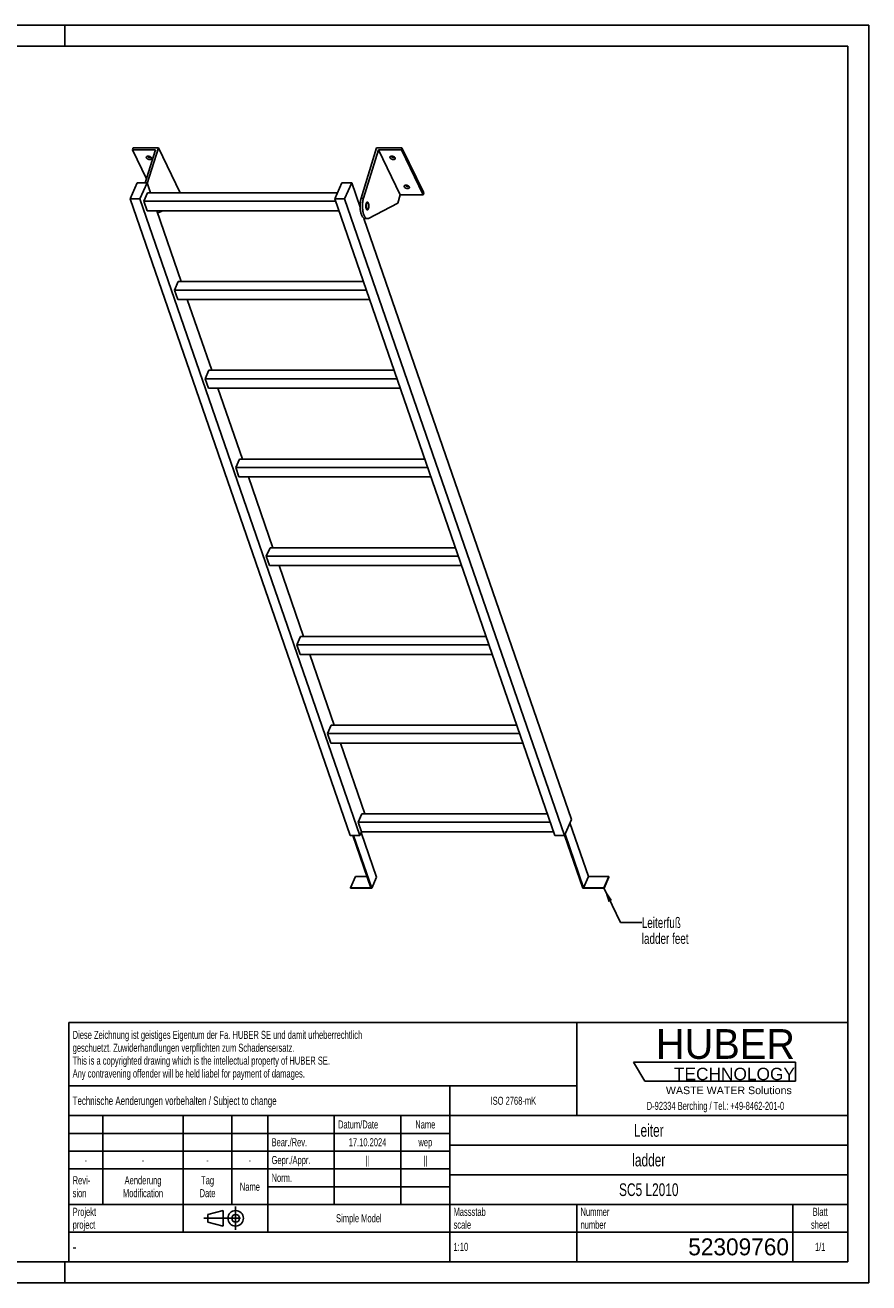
# Model space of a CAD drawing. Header units: millimetres. Extents: x 0 to 4200, y 0 to 2970.
# Tile 2 of 2: x 2206 to 4200, y 0 to 2970. Entities that reach past the tile are written whole.
import ezdxf

# ---------------------------------------------------------------- set-up
doc = ezdxf.new("R2010")
doc.units = ezdxf.units.MM
doc.header["$LTSCALE"] = 231
doc.linetypes.add('CENTER', pattern=[0.6, 0.375, -0.075, 0.075, -0.075])
doc.layers.get('0').update_dxf_attribs({"linetype": 'CONTINUOUS'})
for name, color, linetype in [('005_AXIS', 7, 'CONTINUOUS'), ('053_NOTES', 7, 'CONTINUOUS'), ('HUBER_Logo_BL1', 7, 'CONTINUOUS')]:
    doc.layers.add(name, color=color, linetype=linetype)
doc.styles.get("Standard").update_dxf_attribs({"font": 'txt', "width": 0.7})
doc.styles.add('TEXTSTYLE_2', font='txt')
doc.styles.add('TEXTSTYLE_3', font='arial.ttf')
doc.styles.add('TEXTSTYLE_5', font='txt', dxfattribs={"width": 0.8})
doc.styles.add('TEXTSTYLE_6', font='txt')
doc.dimstyles.get("Standard").update_dxf_attribs({"dimtxt": 25, "dimasz": 35, "dimexe": 2, "dimexo": 1, "dimtad": 1, "dimtxsty": 'Standard', "dimblk": '_FILLED', "dimblk1": '_FILLED', "dimblk2": '_FILLED', "dimcen": 0.09, "dimazin": 2, "dimtol": 1, "dimtp": 0.01, "dimtm": 0.01, "dimtfac": 1, "dimtofl": 0, "dimtmove": 0, "dimatfit": 3, "dimldrblk": '_FILLED', "dimfxl": 1, "dimtolj": 1, "dimarcsym": 0})

# ---------------------------------------------------------------- blocks, each defined once
blk = doc.blocks.new('HUBER_LOGO_BL1', base_point=(3837.5, 503.7))
at = {"layer": 'HUBER_Logo_BL1', "color": 5, "linetype": 'Continuous'}
for p, q in [((4026.4, 521), (3643.9, 521)), ((3643.9, 521), (3670.9, 476)), ((4026.4, 521), (4026.4, 476)), ((3670.9, 476), (4026.4, 476))]:
    blk.add_line(p, q, dxfattribs=at)
at = {"layer": 'HUBER_Logo_BL1', "color": 2, "linetype": 'Continuous', "attachment_point": 3, "line_spacing_factor": 0.78}
for s, insert, char_height, width, style in [('HUBER\\P\\fArial;\\H29.25;TECHNOLOGY ', (4025.4, 599.1), 70.2, 387.672, 'TEXTSTYLE_2'), ('WASTE WATER Solutions', (4018, 463.6), 18, 297.033, 'TEXTSTYLE_3')]:
    blk.add_mtext(s, dxfattribs=dict(at, insert=insert, char_height=char_height, width=width, style=style))
at = {"layer": 'HUBER_Logo_BL1', "color": 2, "linetype": 'Continuous', "insert": (3837.5, 427.4), "char_height": 19, "width": 810.893, "attachment_point": 2, "line_spacing_factor": 0.96}
blk.add_mtext('D-92334 Berching / Tel.: +49-8462-201-0', dxfattribs=at)
blk = doc.blocks.new('PROJEKTIONSMETHODE_1_BL2', base_point=(2680, 152.5))
at = {"color": 2, "linetype": 'CENTER'}
for p, q in [((2703.8, 180), (2703.8, 125)), ((2628.7, 152.5), (2731.3, 152.5))]:
    blk.add_line(p, q, dxfattribs=at)
at = {"color": 2, "linetype": 'Continuous'}
for p, q in [((2637.8, 161.7), (2674.5, 170.8)), ((2637.8, 143.3), (2637.8, 161.7)), ((2674.5, 134.2), (2674.5, 170.8)), ((2637.8, 143.3), (2674.5, 134.2))]:
    blk.add_line(p, q, dxfattribs=at)
for radius in [18.3, 9.17]:
    blk.add_circle((2703.8, 152.5), radius, dxfattribs=at)
blk = doc.blocks.new('*T10')
at = {"color": 3, "linetype": 'Continuous'}
for p, q in [((0, 0), (1840, 0)), ((0, 0), (0, -565)), ((1200, 0), (1200, -220)), ((1840, 0), (1840, -565)), ((0, -150), (1200, -150)), ((900, -150), (900, -565)), ((0, -220), (1840, -220)), ((80, -220), (80, -430)), ((270, -220), (270, -495)), ((385, -220), (385, -430)), ((470, -220), (470, -495)), ((627, -220), (627, -430)), ((784, -220), (784, -430)), ((0, -262), (900, -262)), ((900, -290), (1840, -290)), ((0, -304), (900, -304)), ((0, -346), (900, -346)), ((900, -360), (1840, -360)), ((470, -388), (900, -388)), ((0, -430), (1840, -430)), ((1200, -430), (1200, -565)), ((1710, -430), (1710, -565)), ((0, -495), (1840, -495)), ((0, -565), (1840, -565))]:
    blk.add_line(p, q, dxfattribs=at)
at = {"color": 2, "linetype": 'Continuous', "line_spacing_factor": 0.96}
for s, insert, char_height, width, attachment_point in [('Diese Zeichnung ist geistiges Eigentum der Fa. HUBER SE und damit urheberrechtlich \\Pgeschuetzt. Zuwiderhandlungen verpflichten zum Schadensersatz.\\PThis is a copyrighted drawing which is the intellectual property of HUBER SE.\\PAny contravening offender will be held liabel for payment of damages.', (8.75, -19.9), 19, 2214.8571, 1), ('Technische Aenderungen vorbehalten / Subject to change', (8.75, -175), 20, 1524.7619, 1), ('ISO 2768-mK', (1050, -175.5), 19, 332.9524, 2), ('Datum/Date', (635.75, -231.5), 19, 292.2381, 1), ('Name', (842, -231.5), 19, 126.6667, 2), ('Leiter', (1370, -240), 30, 240, 2), ('Bear./Rev.', (478.75, -273.5), 19, 272.3333, 1), ('17.10.2024', (705.5, -273.5), 19, 273.2381, 2), ('wep', (842, -273.5), 19, 99.5238, 2), ('-', (40, -315.5), 19, 34.381, 2), ('-', (175, -315.5), 19, 34.381, 2), ('-', (327.5, -315.5), 19, 34.381, 2), ('-', (427.5, -315.5), 19, 34.381, 2), ('Gepr./Appr.', (478.75, -315.5), 19, 299.4762, 1), ('||', (705.5, -315.5), 19, 50.6667, 2), ('||', (842, -315.5), 19, 50.6667, 2), ('ladder', (1370, -310), 30, 251.4286, 2), ('Revi-\\Psion', (8.75, -363.3), 19, 138.4286, 1), ('Aenderung\\PModification', (175, -363.3), 19, 303.0952, 2), ('Tag\\PDate', (327.5, -363.3), 19, 117.619, 2), ('Name', (427.5, -378.5), 19, 126.6667, 2), ('Norm. ', (478.75, -357.5), 19, 175.5238, 1), ('SC5 L2010', (1370, -380), 30, 412.8571, 2), ('Projekt\\Pproject', (8.75, -437.8), 19, 183.6667, 1), ('Massstab\\Pscale', (908.75, -437.8), 19, 224.381, 1), ('Nummer\\Pnumber', (1208.75, -437.8), 19, 186.381, 1), ('Blatt\\Psheet', (1775, -437.8), 19, 137.5238, 2), ('Simple Model', (685, -453), 19, 328.4286, 2), ('1:10', (908.75, -520.5), 19, 94.0952, 1), ('1/1', (1775, -520.5), 19, 79.619, 2)]:
    blk.add_mtext(s, dxfattribs=dict(at, insert=insert, char_height=char_height, width=width, attachment_point=attachment_point))
for s, insert, char_height, width, attachment_point, style in [('-', (8.75, -517.5), 25, 18.3333, 1, 'TEXTSTYLE_5'), ('52309760', (1701.25, -510), 40, 586.6667, 3, 'TEXTSTYLE_6')]:
    blk.add_mtext(s, dxfattribs=dict(at, insert=insert, char_height=char_height, width=width, attachment_point=attachment_point, style=style))
blk = doc.blocks.new('_FILLED')
at = {"color": 0, "linetype": 'ByBlock'}
blk.add_solid([(0, 0), (-1, 0.143), (-1, -0.143)], dxfattribs=at)

msp = doc.modelspace()

# ---------------------------------------------------------------- linework, layer by layer
at = {"color": 7, "linetype": 'Continuous'}
for p, q in [((0, 2970), (4200, 2970)), ((4200, 0), (4200, 2970)), ((2514.232, 2675.283), (2459.889, 2675.283)), ((2514.232, 2675.283), (2490.307, 2597.861)), ((2495.179, 2595.743), (2521.211, 2679.983)), ((3000.453, 2561.701), (3037.005, 2679.983)), ((3041.079, 2675.283), (3005.979, 2561.701)), ((3092.936, 2569.609), (3041.079, 2675.283)), ((3095.421, 2675.283), (3041.079, 2675.283)), ((2454.813, 2560.042), (2471.421, 2597.861)), ((2471.421, 2597.861), (2494.447, 2597.861)), ((2494.447, 2597.861), (2477.84, 2560.042)), ((2502.708, 2573.94), (2494.447, 2597.861)), ((2938.37, 2560.042), (2954.978, 2597.861)), ((2954.978, 2597.861), (2978.004, 2597.861)), ((2978.004, 2597.861), (2961.397, 2560.042)), ((2997.987, 2539.995), (2978.004, 2597.861)), ((2974.143, 1056.181), (2454.813, 2560.042)), ((2477.84, 2560.042), (2454.813, 2560.042)), ((2997.17, 1056.181), (2477.84, 2560.042)), ((2486.941, 2554.035), (2495.681, 2573.94)), ((2944.473, 2573.94), (2495.681, 2573.94)), ((2573.068, 2574.309), (2572.954, 2573.94)), ((3457.701, 1056.181), (2938.37, 2560.042)), ((2961.397, 2560.042), (2938.37, 2560.042)), ((3480.727, 1056.181), (2961.397, 2560.042)), ((3092.936, 2569.609), (3086.735, 2549.543)), ((3092.936, 2569.609), (3147.279, 2569.609)), ((2494.692, 2531.59), (2486.941, 2554.035)), ((2940.445, 2554.035), (2486.941, 2554.035)), ((2494.692, 2531.59), (2948.196, 2531.59)), ((2575.052, 2364.447), (2517.333, 2531.59)), ((2530.759, 2531.59), (2519.37, 2525.69)), ((3086.735, 2549.543), (3017.441, 2513.645)), ((3497.334, 1094), (3007.036, 2513.791)), ((3009.604, 2513.052), (3015.131, 2513.052)), ((2559.285, 2344.542), (2568.026, 2364.447)), ((3005.915, 2364.447), (2568.026, 2364.447)), ((3012.789, 2344.542), (2559.285, 2344.542)), ((2567.036, 2322.097), (2559.285, 2344.542)), ((2567.036, 2322.097), (3020.54, 2322.097)), ((2647.397, 2154.954), (2589.677, 2322.097)), ((2631.63, 2135.049), (2640.37, 2154.954)), ((3078.26, 2154.954), (2640.37, 2154.954)), ((3085.134, 2135.049), (2631.63, 2135.049)), ((2639.381, 2112.604), (2631.63, 2135.049)), ((2639.381, 2112.604), (3092.885, 2112.604)), ((2719.741, 1945.461), (2662.022, 2112.604)), ((2712.715, 1945.461), (2703.974, 1925.556)), ((3150.604, 1945.461), (2712.715, 1945.461)), ((3157.478, 1925.556), (2703.974, 1925.556)), ((2711.725, 1903.11), (2703.974, 1925.556)), ((2711.725, 1903.11), (3165.229, 1903.11)), ((2792.086, 1735.968), (2734.366, 1903.11)), ((2785.059, 1735.968), (2776.319, 1716.063)), ((3222.949, 1735.968), (2785.059, 1735.968)), ((3229.823, 1716.063), (2776.319, 1716.063)), ((2784.07, 1693.617), (2776.319, 1716.063)), ((2784.07, 1693.617), (3237.574, 1693.617)), ((2864.43, 1526.474), (2806.711, 1693.617)), ((2857.404, 1526.474), (2848.663, 1506.57)), ((3295.293, 1526.474), (2857.404, 1526.474)), ((3302.167, 1506.57), (2848.663, 1506.57)), ((2856.414, 1484.124), (2848.663, 1506.57)), ((2856.414, 1484.124), (3309.918, 1484.124)), ((2936.775, 1316.981), (2879.055, 1484.124)), ((2929.748, 1316.981), (2921.008, 1297.077)), ((3367.638, 1316.981), (2929.748, 1316.981)), ((3374.512, 1297.077), (2921.008, 1297.077)), ((2928.759, 1274.631), (2921.008, 1297.077)), ((2928.759, 1274.631), (3382.263, 1274.631)), ((3009.119, 1107.488), (2951.4, 1274.631)), ((3002.093, 1107.488), (2993.352, 1087.584)), ((3439.983, 1107.488), (3002.093, 1107.488)), ((3001.103, 1065.138), (2993.352, 1087.584)), ((3446.856, 1087.584), (2993.352, 1087.584)), ((3497.334, 1094), (3480.727, 1056.181)), ((3537.456, 959.671), (3493.827, 1086.012)), ((2997.17, 1056.181), (2974.143, 1056.181)), ((2980.41, 1056.181), (3022.902, 933.132)), ((3025.261, 931.636), (2982.252, 1056.181)), ((3001.103, 1065.138), (2997.17, 1056.181)), ((3036.916, 958.175), (3000.473, 1063.703)), ((3001.103, 1065.138), (3454.607, 1065.138)), ((3480.727, 1056.181), (3457.701, 1056.181)), ((3481.141, 1057.124), (3524.476, 931.636)), ((3525.802, 933.132), (3482.172, 1059.472)), ((2986.662, 959.671), (2975.007, 933.132)), ((3013.737, 959.671), (2986.662, 959.671)), ((3036.916, 958.175), (3025.261, 931.636)), ((3537.456, 959.671), (3525.802, 933.132)), ((3585.351, 959.671), (3537.456, 959.671)), ((3585.351, 959.671), (3573.697, 933.132)), ((3585.868, 958.175), (3574.214, 931.636)), ((3585.868, 958.175), (3585.351, 959.671)), ((2975.007, 933.132), (2975.524, 931.636)), ((3022.902, 933.132), (2975.007, 933.132)), ((2975.524, 931.636), (3025.261, 931.636)), ((3524.476, 931.636), (3574.214, 931.636)), ((3573.697, 933.132), (3525.802, 933.132)), ((3574.214, 931.636), (3573.697, 933.132)), ((0, 0), (4200, 0))]:
    msp.add_line(p, q, dxfattribs=at)
at = {"color": 3, "linetype": 'Continuous'}
for p, q in [((4200, 2970), (0, 2970)), ((2300, 2970), (2300, 2920)), ((4200, 2970), (4200, 0)), ((2300, 0), (2300, 50)), ((4200, 0), (0, 0))]:
    msp.add_line(p, q, dxfattribs=at)
at = {"color": 5, "linetype": 'Continuous'}
for p, q in [((4150, 2920), (50, 2920)), ((4150, 50), (4150, 2920)), ((50, 50), (4150, 50))]:
    msp.add_line(p, q, dxfattribs=at)
at = {"color": 9, "linetype": 'Continuous'}
msp.add_line((3000.453, 2561.701), (3005.979, 2561.701), dxfattribs=at)
at = {"color": 7, "linetype": 'Continuous'}
for points, knots in [([(3000.453, 2561.701), (2999.723, 2559.34), (2998.608, 2554.251), (2997.842, 2546.291), (2997.934, 2538.085), (2998.737, 2531.399), (2999.832, 2526.435), (3000.821, 2523.125), (3001.977, 2520.2), (3003.281, 2517.712), (3004.709, 2515.705), (3006.247, 2514.214), (3007.883, 2513.274), (3009.052, 2513.052), (3009.604, 2513.052)], [0, 0, 0, 0, 0.1393862, 0.29277846, 0.45027331, 0.60148396, 0.67169736, 0.73686464, 0.7961308, 0.84889737, 0.89493071, 0.93453672, 0.96882886, 1, 1, 1, 1]), ([(3005.979, 2561.701), (3005.25, 2559.34), (3004.135, 2554.251), (3003.368, 2546.291), (3003.46, 2538.085), (3004.264, 2531.399), (3005.359, 2526.435), (3006.347, 2523.125), (3007.504, 2520.2), (3008.807, 2517.712), (3010.235, 2515.705), (3011.773, 2514.214), (3013.41, 2513.274), (3014.578, 2513.052), (3015.131, 2513.052)], [0, 0, 0, 0, 0.1393862, 0.29277846, 0.45027331, 0.60148396, 0.67169736, 0.73686464, 0.7961308, 0.84889737, 0.89493071, 0.93453672, 0.96882886, 1, 1, 1, 1]), ([(3015.131, 2513.052), (3015.521, 2513.052), (3016.324, 2513.158), (3017.076, 2513.456), (3017.441, 2513.645)], [0, 0, 0, 0, 0.48713297, 1, 1, 1, 1])]:
    msp.add_open_spline(points, degree=3, knots=knots, dxfattribs=at)
at = {"layer": '005_AXIS', "color": 7, "linetype": 'Continuous'}
for p, q in [((2461.342, 2679.983), (2459.889, 2675.283)), ((2459.889, 2675.283), (2493.234, 2607.334)), ((2521.211, 2679.983), (2461.342, 2679.983)), ((2573.068, 2574.309), (2521.211, 2679.983)), ((3096.874, 2679.983), (3037.005, 2679.983)), ((3096.874, 2679.983), (3095.421, 2675.283)), ((3147.279, 2569.609), (3095.421, 2675.283)), ((3148.731, 2574.309), (3096.874, 2679.983)), ((3148.731, 2574.309), (3147.279, 2569.609)), ((2998.295, 2550.552), (2994.341, 2550.552)), ((3015.131, 2550.552), (3013.024, 2550.552)), ((3015.131, 2535.552), (3013.027, 2535.552))]:
    msp.add_line(p, q, dxfattribs=at)
for points, knots in [([(2492.988, 2656.635), (2492.836, 2656.944), (2492.623, 2657.58), (2492.673, 2658.257), (2492.765, 2658.554)], [0, 0, 0, 0, 0.52599001, 1, 1, 1, 1]), ([(2492.765, 2658.554), (2492.826, 2658.751), (2493.012, 2659.139), (2493.455, 2659.638), (2494.046, 2660.049), (2495.051, 2660.486), (2496.58, 2660.738), (2498.567, 2660.612), (2500.597, 2660.084), (2502.463, 2659.208), (2503.978, 2658.073), (2504.722, 2657.123), (2504.962, 2656.635)], [0, 0, 0, 0, 0.04317928, 0.08863393, 0.13810718, 0.19258203, 0.31675071, 0.45771901, 0.606659, 0.75286299, 0.88624344, 1, 1, 1, 1]), ([(2505.185, 2654.716), (2505.124, 2654.518), (2504.938, 2654.13), (2504.495, 2653.631), (2503.904, 2653.221), (2502.899, 2652.784), (2501.37, 2652.531), (2499.383, 2652.658), (2497.353, 2653.185), (2495.487, 2654.062), (2493.972, 2655.197), (2493.228, 2656.147), (2492.988, 2656.635)], [0, 0, 0, 0, 0.04317928, 0.08863393, 0.13810718, 0.19258203, 0.31675071, 0.45771901, 0.606659, 0.75286299, 0.88624344, 1, 1, 1, 1]), ([(2504.357, 2657.543), (2503.591, 2657.326), (2501.867, 2657.199), (2499.298, 2657.68), (2496.906, 2658.732), (2495.554, 2659.81), (2495.044, 2660.421)], [0, 0, 0, 0, 0.23499217, 0.50000086, 0.76500904, 1, 1, 1, 1]), ([(2504.962, 2656.635), (2505.114, 2656.325), (2505.327, 2655.689), (2505.277, 2655.013), (2505.185, 2654.716)], [0, 0, 0, 0, 0.52599001, 1, 1, 1, 1]), ([(3068.651, 2656.635), (3068.499, 2656.944), (3068.286, 2657.58), (3068.336, 2658.257), (3068.428, 2658.554)], [0, 0, 0, 0, 0.52599001, 1, 1, 1, 1]), ([(3068.428, 2658.554), (3068.489, 2658.751), (3068.675, 2659.139), (3069.118, 2659.638), (3069.71, 2660.049), (3070.714, 2660.486), (3072.243, 2660.738), (3074.231, 2660.612), (3076.26, 2660.084), (3078.126, 2659.208), (3079.641, 2658.073), (3080.386, 2657.123), (3080.625, 2656.635)], [0, 0, 0, 0, 0.04317928, 0.08863393, 0.13810718, 0.19258203, 0.31675071, 0.45771901, 0.606659, 0.75286299, 0.88624344, 1, 1, 1, 1]), ([(3080.848, 2654.716), (3080.788, 2654.518), (3080.601, 2654.13), (3080.158, 2653.631), (3079.567, 2653.221), (3078.562, 2652.784), (3077.033, 2652.531), (3075.046, 2652.658), (3073.016, 2653.185), (3071.151, 2654.062), (3069.635, 2655.197), (3068.891, 2656.147), (3068.651, 2656.635)], [0, 0, 0, 0, 0.04317928, 0.08863393, 0.13810718, 0.19258203, 0.31675071, 0.45771901, 0.606659, 0.75286299, 0.88624344, 1, 1, 1, 1]), ([(3080.021, 2657.543), (3079.254, 2657.326), (3077.53, 2657.199), (3074.961, 2657.68), (3072.569, 2658.732), (3071.217, 2659.81), (3070.707, 2660.421)], [0, 0, 0, 0, 0.23499217, 0.50000086, 0.76500904, 1, 1, 1, 1]), ([(3080.625, 2656.635), (3080.777, 2656.325), (3080.99, 2655.689), (3080.94, 2655.013), (3080.848, 2654.716)], [0, 0, 0, 0, 0.52599001, 1, 1, 1, 1]), ([(3102.206, 2588.258), (3102.054, 2588.567), (3101.841, 2589.203), (3101.891, 2589.88), (3101.983, 2590.177)], [0, 0, 0, 0, 0.52599001, 1, 1, 1, 1]), ([(3101.983, 2590.177), (3102.044, 2590.374), (3102.23, 2590.762), (3102.673, 2591.261), (3103.264, 2591.671), (3104.269, 2592.109), (3105.798, 2592.361), (3107.785, 2592.234), (3109.815, 2591.707), (3111.681, 2590.831), (3113.196, 2589.696), (3113.94, 2588.746), (3114.18, 2588.258)], [0, 0, 0, 0, 0.04317928, 0.08863393, 0.13810718, 0.19258203, 0.31675071, 0.45771901, 0.606659, 0.75286299, 0.88624344, 1, 1, 1, 1]), ([(3114.403, 2586.338), (3114.342, 2586.141), (3114.156, 2585.753), (3113.713, 2585.254), (3113.122, 2584.844), (3112.117, 2584.406), (3110.588, 2584.154), (3108.6, 2584.281), (3106.571, 2584.808), (3104.705, 2585.685), (3103.19, 2586.82), (3102.446, 2587.769), (3102.206, 2588.258)], [0, 0, 0, 0, 0.04317928, 0.08863393, 0.13810718, 0.19258203, 0.31675071, 0.45771901, 0.606659, 0.75286299, 0.88624344, 1, 1, 1, 1]), ([(3113.575, 2589.166), (3112.809, 2588.949), (3111.085, 2588.822), (3108.516, 2589.303), (3106.124, 2590.355), (3104.772, 2591.433), (3104.261, 2592.044)], [0, 0, 0, 0, 0.23499217, 0.50000086, 0.76500904, 1, 1, 1, 1]), ([(3114.18, 2588.258), (3114.332, 2587.948), (3114.545, 2587.312), (3114.495, 2586.636), (3114.403, 2586.338)], [0, 0, 0, 0, 0.52599001, 1, 1, 1, 1]), ([(3015.131, 2552.302), (3014.942, 2552.302), (3014.54, 2552.217), (3013.987, 2551.863), (3013.474, 2551.307), (3012.803, 2550.244), (3012.15, 2548.486), (3011.662, 2546.025), (3011.475, 2543.292), (3011.607, 2540.537), (3012.046, 2538.013), (3012.565, 2536.471), (3012.891, 2535.807)], [0, 0, 0, 0, 0.03139335, 0.06653602, 0.10789214, 0.15653911, 0.27536242, 0.41788486, 0.57383792, 0.73088447, 0.87653107, 1, 1, 1, 1]), ([(3015.131, 2550.552), (3014.978, 2550.552), (3014.652, 2550.483), (3014.204, 2550.196), (3013.787, 2549.746), (3013.244, 2548.883), (3012.714, 2547.458), (3012.318, 2545.462), (3012.167, 2543.246), (3012.274, 2541.013), (3012.629, 2538.967), (3013.05, 2537.716), (3013.315, 2537.177)], [0, 0, 0, 0, 0.03139336, 0.06653604, 0.10789215, 0.1565391, 0.27536241, 0.41788485, 0.57383792, 0.73088447, 0.87653103, 1, 1, 1, 1]), ([(3012.891, 2535.807), (3013.037, 2535.509), (3013.341, 2534.976), (3013.887, 2534.325), (3014.484, 2533.905), (3014.925, 2533.802), (3015.131, 2533.802)], [0, 0, 0, 0, 0.31594759, 0.58208421, 0.80455749, 1, 1, 1, 1]), ([(3013.315, 2537.177), (3013.433, 2536.936), (3013.679, 2536.504), (3014.123, 2535.976), (3014.606, 2535.636), (3014.964, 2535.552), (3015.131, 2535.552)], [0, 0, 0, 0, 0.31594789, 0.58208425, 0.80455749, 1, 1, 1, 1]), ([(3017.37, 2550.298), (3017.224, 2550.596), (3016.92, 2551.129), (3016.374, 2551.78), (3015.777, 2552.199), (3015.336, 2552.302), (3015.131, 2552.302)], [0, 0, 0, 0, 0.31594759, 0.58208421, 0.80455749, 1, 1, 1, 1]), ([(3016.946, 2548.927), (3016.828, 2549.168), (3016.582, 2549.601), (3016.139, 2550.129), (3015.655, 2550.469), (3015.297, 2550.552), (3015.131, 2550.552)], [0, 0, 0, 0, 0.31594789, 0.58208425, 0.80455749, 1, 1, 1, 1]), ([(3015.131, 2533.802), (3015.319, 2533.802), (3015.721, 2533.888), (3016.274, 2534.242), (3016.787, 2534.797), (3017.458, 2535.861), (3018.111, 2537.619), (3018.599, 2540.08), (3018.786, 2542.813), (3018.654, 2545.567), (3018.215, 2548.091), (3017.696, 2549.633), (3017.37, 2550.298)], [0, 0, 0, 0, 0.03139335, 0.06653602, 0.10789214, 0.15653911, 0.27536242, 0.41788486, 0.57383792, 0.73088447, 0.87653107, 1, 1, 1, 1]), ([(3015.131, 2535.552), (3015.283, 2535.552), (3015.609, 2535.621), (3016.058, 2535.909), (3016.474, 2536.359), (3017.017, 2537.221), (3017.547, 2538.647), (3017.943, 2540.642), (3018.095, 2542.858), (3017.987, 2545.092), (3017.632, 2547.138), (3017.211, 2548.388), (3016.946, 2548.927)], [0, 0, 0, 0, 0.03139336, 0.06653604, 0.10789215, 0.1565391, 0.27536241, 0.41788485, 0.57383792, 0.73088447, 0.87653103, 1, 1, 1, 1])]:
    msp.add_open_spline(points, degree=3, knots=knots, dxfattribs=at)

# ---------------------------------------------------------------- block references
msp.add_blockref('*T10', (2310, 615))
at = {"color": 2, "linetype": 'Continuous'}
msp.add_blockref('PROJEKTIONSMETHODE_1_BL2', (2680, 152.5), dxfattribs=at)
at = {"layer": 'HUBER_Logo_BL1'}
msp.add_blockref('HUBER_LOGO_BL1', (3837.497, 503.742), dxfattribs=at)

# ---------------------------------------------------------------- texts
at = {"layer": '053_NOTES', "color": 2, "linetype": 'Continuous', "insert": (3663.49, 863.063), "char_height": 25, "width": 283.03571, "attachment_point": 1, "line_spacing_factor": 0.9}
msp.add_mtext('Leiterfuß\\Pladder feet', dxfattribs=at)

# ---------------------------------------------------------------- leaders
at = {"layer": '053_NOTES', "color": 2, "linetype": 'Continuous', "annotation_type": 0, "has_hookline": 1, "hookline_direction": 1, "text_width": 178.251}
msp.add_leader([(3573.697, 933.132), (3613.49, 850.563), (3663.49, 850.563)], dimstyle='Standard', override={"dimtad": 0}, dxfattribs=at)

doc.saveas('drawing.dxf')
